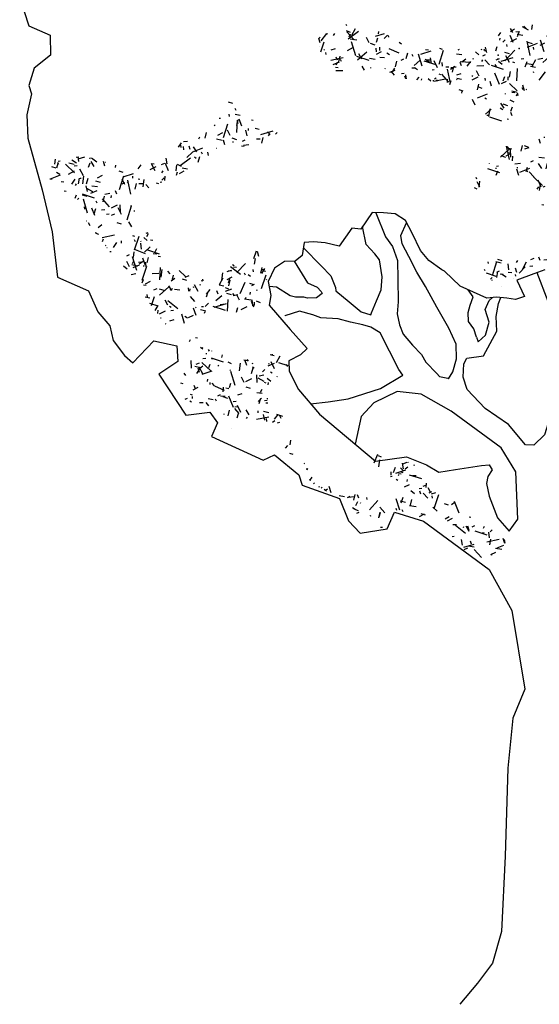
# Model space of a CAD drawing. Extents: x 71.62 to 74.93, y 37 to 41.76.
# Tile 1 of 3: x 71.65 to 73.25, y 37 to 40.02. Entities that reach past the tile are written whole.
import ezdxf

# ---------------------------------------------------------------- set-up
doc = ezdxf.new("R2010")
doc.units = 0
doc.header["$MEASUREMENT"] = 0
doc.layers.get('0').update_dxf_attribs({"color": 1, "linetype": 'CONTINUOUS'})

# ---------------------------------------------------------------- blocks, each defined once
blk = doc.blocks.new('*X6')
at = {"color": 0}
for p, q in [((2.7751, 1.1442), (2.7604, 1.151)), ((2.7749, 1.1462), (2.7652, 1.1518)), ((2.6412, 1.1182), (2.6453, 1.121)), ((2.6846, 1.1017), (2.7183, 1.1212)), ((2.6959, 1.1275), (2.6935, 1.134)), ((2.7041, 1.1147), (2.7076, 1.1196)), ((2.7312, 1.121), (2.7162, 1.1315)), ((2.7186, 1.1347), (2.7178, 1.1439)), ((2.7348, 1.1069), (2.7543, 1.1407)), ((2.7477, 1.1076), (2.736, 1.1216)), ((2.767, 1.114), (2.7816, 1.1262)), ((2.7692, 1.1177), (2.7771, 1.1394)), ((2.3928, 1.0896), (2.3904, 1.0905)), ((2.4072, 1.0979), (2.4105, 1.0988)), ((2.4856, 1.0799), (2.4757, 1.0898)), ((2.5108, 1.0794), (2.5167, 1.0919)), ((2.5499, 1.0553), (2.5276, 1.094)), ((2.5588, 1.088), (2.5707, 1.0949)), ((2.6115, 1.1026), (2.5757, 1.1157)), ((2.577, 1.1028), (2.5782, 1.1165)), ((2.6742, 1.0874), (2.6566, 1.0921)), ((2.6724, 1.0895), (2.6596, 1.0954)), ((2.6702, 1.1046), (2.6725, 1.1133)), ((2.7718, 1.0898), (2.7762, 1.1063)), ((2.7755, 1.09), (2.773, 1.0917)), ((2.3961, 1.0669), (2.3808, 1.0758)), ((2.3833, 1.0749), (2.3883, 1.0884)), ((2.388, 1.062), (2.3991, 1.062)), ((2.3898, 1.0399), (2.4037, 1.0698)), ((2.4, 1.0701), (2.4, 1.0806)), ((2.4216, 1.0677), (2.4553, 1.0872)), ((2.4301, 1.0739), (2.4379, 1.0818)), ((2.4729, 1.0616), (2.478, 1.069)), ((2.4764, 1.0761), (2.4802, 1.0866)), ((2.5075, 1.0793), (2.4898, 1.084)), ((2.4921, 1.062), (2.5131, 1.062)), ((2.504, 1.0755), (2.5063, 1.0842)), ((2.5228, 1.0728), (2.5172, 1.0768)), ((2.5965, 1.0589), (2.599, 1.0726)), ((2.6056, 1.0607), (2.61, 1.0773)), ((2.6254, 1.0649), (2.6326, 1.0734)), ((2.6319, 1.0689), (2.6704, 1.0757)), ((2.6536, 1.0833), (2.6519, 1.0857)), ((2.7087, 1.0672), (2.6989, 1.0708)), ((2.6992, 1.0432), (2.7131, 1.0731)), ((2.7059, 1.0573), (2.7199, 1.0671)), ((2.7063, 1.0576), (2.7093, 1.0628)), ((2.7261, 1.062), (2.7591, 1.062)), ((2.3217, 1.0117), (2.3094, 1.038)), ((2.3131, 1.0359), (2.3231, 1.0405)), ((2.3407, 1.0139), (2.327, 1.0303)), ((2.3843, 1.0362), (2.3754, 1.0516)), ((2.3855, 1.0254), (2.3775, 1.0321)), ((2.3961, 1.0455), (2.4029, 1.0513)), ((2.3979, 1.0541), (2.4028, 1.0575)), ((2.4019, 1.0418), (2.399, 1.0424)), ((2.4045, 1.0288), (2.4104, 1.0298)), ((2.433, 1.0487), (2.4285, 1.054)), ((2.4394, 1.0317), (2.4438, 1.0482)), ((2.4606, 1.0387), (2.4754, 1.0413)), ((2.4901, 1.0542), (2.4802, 1.0578)), ((2.5444, 1.0544), (2.5619, 1.056)), ((2.6506, 1.0383), (2.6542, 1.0434)), ((2.6919, 1.0451), (2.6765, 1.054)), ((2.7056, 1.0397), (2.7086, 1.0509)), ((2.3871, 1.0207), (2.3899, 1.0255)), ((2.4689, 0.9916), (2.4601, 1.0069)), ((2.4626, 0.9931), (2.4766, 1.0029)), ((2.4939, 1.0081), (2.4837, 1.0226)), ((2.4919, 1.0046), (2.508, 1.0181)), ((2.5339, 1.0147), (2.5457, 1.0216)), ((2.5379, 1.0049), (2.5424, 1.0218)), ((2.4829, 0.9726), (2.4497, 0.9881)), ((2.4777, 0.9661), (2.4716, 0.9684)), ((2.4932, 0.9775), (2.4866, 0.9793)), ((2.4195, 0.9047), (2.4162, 0.9426)), ((2.3911, 0.9208), (2.3857, 0.924)), ((2.4351, 0.933), (2.4582, 0.933)), ((2.4572, 0.9088), (2.4467, 0.9238)), ((2.4558, 0.9123), (2.4488, 0.9245)), ((2.3459, 0.8797), (2.3482, 0.8884)), ((2.3478, 0.883), (2.3576, 0.897)), ((2.3651, 0.8886), (2.3549, 0.9031)), ((2.3715, 0.9045), (2.3608, 0.9074)), ((2.3821, 0.8821), (2.3762, 0.8948)), ((2.3858, 0.8972), (2.385, 0.9001)), ((2.3853, 0.8701), (2.3983, 0.8776)), ((2.4379, 0.8938), (2.4353, 0.8953)), ((2.4822, 0.8942), (2.486, 0.8987)), ((2.1081, 0.8571), (2.0987, 0.8683)), ((2.1061, 0.8388), (2.1051, 0.8501)), ((2.1797, 0.8506), (2.1801, 0.8521)), ((2.1957, 0.8437), (2.1979, 0.8486)), ((2.2003, 0.8448), (2.1982, 0.8485)), ((2.3015, 0.8519), (2.2833, 0.8605)), ((2.2833, 0.8432), (2.2858, 0.8523)), ((2.3248, 0.8644), (2.3379, 0.8754)), ((2.3793, 0.87), (2.389, 0.8726)), ((2.4009, 0.8687), (2.4035, 0.876)), ((2.126, 0.8381), (2.1353, 0.8435)), ((2.2259, 0.8289), (2.2305, 0.8301)), ((2.2296, 0.8282), (2.2274, 0.8407)), ((2.2473, 0.8322), (2.2437, 0.8332)), ((2.2642, 0.8363), (2.2627, 0.8389)), ((2.271, 0.838), (2.271, 0.843)), ((2.2797, 0.8433), (2.2874, 0.8453))]:
    blk.add_line(p, q, dxfattribs=at)
blk = doc.blocks.new('*X4')
at = {"color": 0}
for p, q in [((1.3393, 1.4278), (1.3558, 1.4631)), ((1.368, 1.4622), (1.368, 1.4688)), ((1.1966, 1.4204), (1.2086, 1.4274)), ((1.2333, 1.4207), (1.2266, 1.4225)), ((1.2863, 1.4363), (1.2903, 1.4403)), ((1.3127, 1.4286), (1.324, 1.4351)), ((1.3467, 1.449), (1.3578, 1.449)), ((1.3612, 1.4122), (1.3507, 1.4272)), ((1.3575, 1.4428), (1.3557, 1.4495)), ((1.2333, 1.3934), (1.2276, 1.3974)), ((1.2398, 1.4114), (1.2521, 1.42)), ((1.2848, 1.3771), (1.2578, 1.404)), ((1.2811, 1.4017), (1.2589, 1.4098)), ((1.2691, 1.392), (1.259, 1.4065)), ((1.2629, 1.3955), (1.2659, 1.4007)), ((1.3142, 1.3937), (1.2988, 1.4025)), ((1.3046, 1.4076), (1.2993, 1.412)), ((1.3402, 1.4094), (1.3474, 1.4179)), ((1.2163, 1.3663), (1.219, 1.369)), ((1.269, 1.336), (1.2467, 1.3747)), ((1.2871, 1.3549), (1.3001, 1.3624)), ((1.3163, 1.3723), (1.3187, 1.381)), ((1.3244, 1.3603), (1.3313, 1.3661)), ((1.3273, 1.3661), (1.3371, 1.3801)), ((1.2248, 1.3415), (1.2221, 1.3418)), ((1.2518, 1.3285), (1.2562, 1.345)), ((1.2784, 1.3558), (1.2607, 1.3605)), ((1.3001, 1.3478), (1.2984, 1.3503)), ((1.2325, 1.2927), (1.222, 1.3077)), ((1.2578, 1.3178), (1.2718, 1.3276)), ((1.2882, 1.3245), (1.2746, 1.3308)), ((1.2208, 1.277), (1.2184, 1.2835)), ((1.2789, 1.2983), (1.2795, 1.2996)), ((1.1957, 1.2372), (1.2033, 1.2462)), ((1.2465, 1.2456), (1.229, 1.2486)), ((1.2387, 1.2367), (1.2499, 1.2678)), ((1.2395, 1.2407), (1.2447, 1.2481)), ((1.2641, 1.254), (1.2575, 1.2558)), ((1.2727, 1.2276), (1.2638, 1.2429)), ((1.2787, 1.2652), (1.2705, 1.27)), ((1.1985, 1.2135), (1.1942, 1.2296)), ((1.2045, 1.2195), (1.1989, 1.2234)), ((1.2156, 1.2199), (1.2076, 1.2266)), ((1.2278, 1.2359), (1.218, 1.2395)), ((1.239, 1.2114), (1.239, 1.2351)), ((1.2437, 1.1803), (1.2471, 1.2191)), ((1.2534, 1.2298), (1.2592, 1.2314)), ((1.2346, 1.1751), (1.2471, 1.181)), ((1.2532, 1.1792), (1.2663, 1.1902)), ((1.2132, 1.154), (1.1979, 1.1629)), ((1.2316, 1.1419), (1.2093, 1.15)), ((1.2472, 1.1597), (1.2354, 1.1737)), ((1.258, 1.151), (1.2525, 1.1605)), ((1.2599, 1.1617), (1.2643, 1.1782)), ((1.6077, 1.1574), (1.5956, 1.1782)), ((1.6133, 1.1729), (1.5987, 1.1797)), ((1.6223, 1.1467), (1.6106, 1.1607)), ((1.656, 1.1429), (1.6459, 1.1574)), ((1.6495, 1.1526), (1.6553, 1.1595)), ((1.6581, 1.1441), (1.6533, 1.1618)), ((1.6586, 1.1552), (1.6612, 1.1574)), ((1.6923, 1.1127), (1.6701, 1.1512)), ((1.1796, 1.1175), (1.1865, 1.1232)), ((1.1912, 1.1024), (1.1966, 1.1227)), ((1.2031, 1.1389), (1.2069, 1.1494)), ((1.2228, 1.1228), (1.221, 1.1295)), ((1.2466, 1.114), (1.237, 1.1236)), ((1.6053, 1.0894), (1.602, 1.1274)), ((1.6371, 1.1285), (1.6319, 1.133)), ((1.684, 1.1415), (1.6817, 1.1421)), ((1.1652, 1.0771), (1.1626, 1.092)), ((1.2042, 1.1117), (1.1814, 1.1178)), ((1.234, 1.0887), (1.2402, 1.0931)), ((1.239, 1.1079), (1.239, 1.1184)), ((1.2412, 1.0998), (1.2436, 1.1041)), ((1.5772, 1.0961), (1.583, 1.0976)), ((1.5778, 1.0871), (1.6162, 1.0939)), ((1.5851, 1.0935), (1.592, 1.0993)), ((1.6285, 1.1036), (1.6218, 1.1054)), ((1.6322, 1.1108), (1.6409, 1.1131)), ((1.6553, 1.0964), (1.6673, 1.1033)), ((1.6649, 1.0969), (1.6673, 1.1056)), ((1.687, 1.0986), (1.6853, 1.1011)), ((1.1873, 1.056), (1.1922, 1.0594)), ((1.2168, 1.0512), (1.2016, 1.0693)), ((1.2159, 1.062), (1.2307, 1.062)), ((1.5826, 1.0693), (1.5884, 1.0819)), ((1.5826, 1.0729), (1.5897, 1.0814)), ((1.6004, 1.053), (1.6048, 1.0696)), ((1.6114, 1.049), (1.6025, 1.0643)), ((1.6598, 1.054), (1.6437, 1.0885)), ((1.6827, 1.0747), (1.6783, 1.08)), ((1.6824, 1.0534), (1.6806, 1.0601)), ((1.681, 1.0525), (1.6971, 1.066)), ((1.7137, 1.057), (1.6987, 1.0675)), ((1.7191, 1.0571), (1.7011, 1.0636)), ((1.7164, 1.062), (1.7084, 1.0688)), ((1.7091, 1.0753), (1.7216, 1.0812)), ((1.1149, 1.0279), (1.1105, 1.0332)), ((1.1293, 1.0283), (1.1413, 1.0352)), ((1.1734, 0.9915), (1.1511, 1.0302)), ((1.1521, 1.0264), (1.1661, 1.0564)), ((1.2082, 1.008), (1.1695, 1.0303)), ((1.1757, 1.0455), (1.1701, 1.0495)), ((1.205, 1.0285), (1.1949, 1.043)), ((1.1993, 1.048), (1.209, 1.0578)), ((1.592, 1.0382), (1.5767, 1.0563)), ((1.5968, 1.0247), (1.5887, 1.047)), ((1.596, 1.0236), (1.6083, 1.0322)), ((1.6193, 1.0436), (1.6088, 1.0586)), ((1.6148, 1.0313), (1.6248, 1.036)), ((1.6245, 1.0251), (1.6317, 1.0448)), ((1.6304, 1.0231), (1.6434, 1.0306)), ((1.651, 1.0362), (1.645, 1.0368)), ((1.6498, 1.0336), (1.6573, 1.0466)), ((1.6736, 1.0387), (1.6559, 1.0435)), ((1.6979, 1.0229), (1.7033, 1.0432)), ((1.0901, 1.0064), (1.0764, 1.0128)), ((1.081, 1.0116), (1.0769, 1.0131)), ((1.0818, 1.0154), (1.0825, 1.0164)), ((1.1732, 1.0144), (1.1555, 1.0191)), ((1.1664, 1.0097), (1.1687, 1.0184)), ((1.1746, 1.0239), (1.1741, 1.0269)), ((1.6156, 1.0022), (1.6057, 1.0058)), ((1.626, 0.9837), (1.626, 1.0074)), ((1.6372, 0.9664), (1.6537, 1.0018)), ((1.643, 0.9853), (1.6528, 0.9993)), ((1.6734, 0.9884), (1.6479, 1.0139)), ((1.6943, 1.0073), (1.6872, 1.0197)), ((1.0184, 0.9597), (1.0275, 0.9791)), ((1.0421, 0.9872), (1.0406, 0.9914)), ((1.043, 0.9928), (1.0637, 0.9965)), ((1.0689, 0.9814), (1.0514, 0.9845)), ((1.0584, 0.9665), (1.0525, 0.9793)), ((1.1018, 0.9658), (1.1062, 0.9823)), ((1.1783, 0.9762), (1.1684, 0.9798)), ((1.236, 0.9843), (1.2343, 0.9868)), ((1.2581, 0.9469), (1.2357, 0.9856)), ((1.255, 0.981), (1.2524, 0.9825)), ((1.3278, 0.9631), (1.3304, 0.9687)), ((1.5089, 0.9618), (1.5135, 0.9745)), ((1.5493, 0.9909), (1.5542, 0.9943)), ((1.5548, 0.9949), (1.5499, 0.9972)), ((1.5582, 0.9792), (1.5565, 0.9816)), ((1.5913, 0.9756), (1.5883, 0.993)), ((1.5982, 0.9697), (1.5912, 0.9819)), ((1.6325, 0.9655), (1.6663, 0.985)), ((1.008, 0.9436), (1.0246, 0.948)), ((1.0086, 0.9309), (1.0226, 0.9407)), ((1.0109, 0.9591), (1.0149, 0.9659)), ((1.0258, 0.9564), (1.0138, 0.9648)), ((1.0267, 0.9367), (1.0319, 0.9441)), ((1.0683, 0.9369), (1.0454, 0.943)), ((1.0924, 0.9278), (1.0836, 0.9431)), ((1.1044, 0.955), (1.1174, 0.9625)), ((1.1084, 0.9363), (1.1215, 0.9473)), ((1.123, 0.919), (1.1302, 0.9388)), ((1.1542, 0.9491), (1.1617, 0.9621)), ((1.1684, 0.9292), (1.1579, 0.9442)), ((1.1753, 0.956), (1.1709, 0.9613)), ((1.1993, 0.9356), (1.2048, 0.9559)), ((1.2287, 0.9465), (1.2105, 0.9617)), ((1.2351, 0.945), (1.2122, 0.9511)), ((1.2848, 0.9433), (1.2668, 0.9465)), ((1.3427, 0.9022), (1.3204, 0.9409)), ((1.3334, 0.9485), (1.3471, 0.9497)), ((1.3372, 0.9573), (1.3336, 0.9672)), ((1.3527, 0.9594), (1.3581, 0.9632)), ((1.368, 0.9204), (1.368, 0.9441)), ((1.3695, 0.9314), (1.4025, 0.9504)), ((1.3893, 0.9454), (1.3846, 0.9556)), ((1.3893, 0.9369), (1.3972, 0.9447)), ((1.4059, 0.9431), (1.4115, 0.9478)), ((1.4906, 0.9241), (1.4801, 0.9391)), ((1.4818, 0.9615), (1.5085, 0.9638)), ((1.5068, 0.9517), (1.5187, 0.9586)), ((1.5482, 0.9408), (1.5401, 0.9476)), ((1.5686, 0.9612), (1.5457, 0.9674)), ((1.5504, 0.943), (1.546, 0.9483)), ((1.5507, 0.9592), (1.5481, 0.9607)), ((1.6103, 0.9386), (1.6138, 0.9435)), ((1.6139, 0.9299), (1.628, 0.9397)), ((1.6178, 0.9469), (1.6166, 0.9609)), ((0.9827, 0.8962), (0.9725, 0.9083)), ((0.9824, 0.9097), (0.9854, 0.9149)), ((1.0047, 0.9197), (1.0435, 0.9231)), ((1.0331, 0.9066), (1.0386, 0.9269)), ((1.0637, 0.8936), (1.0589, 0.9112)), ((1.0763, 0.9091), (1.0661, 0.9236)), ((1.07, 0.9254), (1.0676, 0.9271)), ((1.0846, 0.9194), (1.0693, 0.9376)), ((1.1123, 0.9144), (1.097, 0.9233)), ((1.1026, 0.9186), (1.1223, 0.9257)), ((1.1065, 0.8973), (1.1403, 0.9168)), ((1.159, 0.9126), (1.1523, 0.9144)), ((1.1589, 0.933), (1.1919, 0.933)), ((1.1824, 0.9086), (1.1895, 0.9171)), ((1.2029, 0.9112), (1.208, 0.9185)), ((1.2161, 0.9203), (1.2199, 0.9307)), ((1.2438, 0.9177), (1.2557, 0.9246)), ((1.306, 0.9267), (1.3109, 0.9302)), ((1.3258, 0.9207), (1.3191, 0.9225)), ((1.338, 0.9339), (1.3351, 0.9345)), ((1.3554, 0.9197), (1.3404, 0.9302)), ((1.3429, 0.9045), (1.3728, 0.9185)), ((1.3985, 0.904), (1.3883, 0.9185)), ((1.4322, 0.8936), (1.4457, 0.9097)), ((1.4627, 0.8979), (1.4358, 0.9248)), ((1.4597, 0.9064), (1.4445, 0.9246)), ((1.4589, 0.933), (1.47, 0.933)), ((1.4925, 0.9288), (1.4859, 0.9306)), ((1.4891, 0.9221), (1.4903, 0.9358)), ((1.5068, 0.9011), (1.5092, 0.9098)), ((1.5139, 0.9123), (1.527, 0.9233)), ((1.563, 0.933), (1.584, 0.933)), ((1.6194, 0.9082), (1.5971, 0.9163)), ((1.6007, 0.9224), (1.6002, 0.9253)), ((1.6306, 0.9319), (1.6286, 0.9373)), ((0.9808, 0.8836), (0.9927, 0.8905)), ((0.9922, 0.9045), (0.9855, 0.9063)), ((0.9946, 0.8931), (0.9876, 0.9054)), ((1.0047, 0.883), (1.0152, 0.8868)), ((1.0074, 0.8558), (1.0187, 0.8868)), ((1.0349, 0.8746), (1.0418, 0.8804)), ((1.0742, 0.899), (1.0719, 0.9055)), ((1.1022, 0.8727), (1.0977, 0.8822)), ((1.1094, 0.8953), (1.1217, 0.9039)), ((1.11, 0.8753), (1.11, 0.8808)), ((1.162, 0.8702), (1.1215, 0.8891)), ((1.1821, 0.8822), (1.1598, 0.8903)), ((1.1771, 0.8831), (1.1682, 0.8985)), ((1.2161, 0.8647), (1.2174, 0.8796)), ((1.2479, 0.8534), (1.2674, 0.8872)), ((1.3006, 0.8862), (1.2953, 0.8906)), ((1.3407, 0.872), (1.343, 0.8807)), ((1.3578, 0.8832), (1.346, 0.8972)), ((1.3944, 0.8645), (1.3539, 0.8834)), ((1.4007, 0.8952), (1.3785, 0.9033)), ((1.3791, 0.8856), (1.3842, 0.8929)), ((1.3803, 0.8627), (1.3875, 0.8825)), ((1.3837, 0.8835), (1.3863, 0.8983)), ((1.408, 0.8926), (1.3927, 0.9015)), ((1.3996, 0.8888), (1.3972, 0.8905)), ((1.4274, 0.8576), (1.4051, 0.8963)), ((1.4819, 0.8785), (1.4949, 0.886)), ((1.512, 0.9033), (1.4946, 0.9063)), ((1.497, 0.8661), (1.497, 0.9042)), ((1.527, 0.8741), (1.5654, 0.8808)), ((1.6136, 0.8649), (1.5862, 0.8777)), ((1.5975, 0.881), (1.6062, 0.8833)), ((1.6085, 0.8863), (1.6129, 0.9028)), ((1.0057, 0.8545), (1.0105, 0.8592)), ((1.0627, 0.8626), (1.0676, 0.866)), ((1.147, 0.8716), (1.1413, 0.8755)), ((1.1767, 0.8512), (1.1768, 0.8516)), ((1.1962, 0.8498), (1.1863, 0.8525)), ((1.2217, 0.848), (1.2259, 0.85)), ((1.2248, 0.8478), (1.2318, 0.8519)), ((1.2577, 0.8455), (1.2529, 0.8538)), ((1.2935, 0.8589), (1.2888, 0.8765)), ((1.3708, 0.8558), (1.3531, 0.8606)), ((1.3693, 0.8691), (1.3669, 0.8756)), ((1.3706, 0.8658), (1.3847, 0.8756)), ((1.3911, 0.8435), (1.3986, 0.8565)), ((1.4295, 0.8597), (1.4277, 0.8622)), ((1.4331, 0.8516), (1.4286, 0.8611)), ((1.4404, 0.8506), (1.4472, 0.8564)), ((1.4423, 0.8572), (1.4467, 0.8737)), ((1.4733, 0.864), (1.4771, 0.8744)), ((1.5044, 0.8262), (1.4897, 0.8516)), ((1.5376, 0.864), (1.5199, 0.8687)), ((1.5398, 0.827), (1.5452, 0.8473)), ((1.5425, 0.8663), (1.5483, 0.8678)), ((1.5553, 0.86), (1.5604, 0.8674)), ((1.5769, 0.837), (1.5827, 0.8495)), ((1.2725, 0.8444), (1.2733, 0.8462)), ((1.2803, 0.8439), (1.2805, 0.8446)), ((1.2953, 0.8428), (1.2981, 0.8457)), ((1.3556, 0.8438), (1.3704, 0.8464)), ((1.4765, 0.8349), (1.4709, 0.8389)), ((1.4714, 0.8301), (1.4837, 0.8387)), ((1.4947, 0.827), (1.5178, 0.8403)), ((1.5232, 0.8245), (1.5186, 0.8418)), ((1.5359, 0.8247), (1.5285, 0.8321)), ((1.551, 0.822), (1.5523, 0.8231)), ((1.5737, 0.82), (1.5754, 0.8217))]:
    blk.add_line(p, q, dxfattribs=at)
blk = doc.blocks.new('*X7')
at = {"color": 0}
for p, q in [((1.8609, 0.9966), (1.8713, 1.0039)), ((1.8652, 1.0019), (1.8642, 1.0031)), ((1.8918, 0.9948), (1.8837, 1.0171)), ((1.8956, 0.9995), (1.9223, 1.015)), ((1.924, 1.0124), (1.917, 1.013)), ((1.8804, 0.9741), (1.8787, 0.9765)), ((1.9022, 0.9775), (1.8793, 0.9836)), ((1.8818, 0.9688), (1.889, 0.9885)), ((1.9262, 0.9666), (1.9254, 0.9695)), ((1.8464, 0.9374), (1.8438, 0.9389)), ((1.884, 0.9435), (1.884, 0.954)), ((1.8867, 0.928), (1.8942, 0.941)), ((1.9009, 0.9623), (1.9067, 0.9639)), ((1.9081, 0.9413), (1.9229, 0.9439)), ((1.8192, 0.9257), (1.8274, 0.9326)), ((1.8348, 0.8934), (1.8196, 0.9116)), ((1.838, 0.9212), (1.8202, 0.9277)), ((1.8235, 0.933), (1.83, 0.933)), ((1.852, 0.9314), (1.8579, 0.9324)), ((1.8654, 0.915), (1.8565, 0.9304)), ((1.8978, 0.9099), (1.8796, 0.9251)), ((1.8885, 0.9205), (1.9082, 0.9277)), ((1.9113, 0.9257), (1.9162, 0.9292)), ((1.9256, 0.93), (1.9211, 0.9353)), ((1.7676, 0.8804), (1.7633, 0.8877)), ((1.7907, 0.8849), (1.8011, 0.8887)), ((1.8712, 0.8802), (1.8535, 0.8849)), ((1.8722, 0.8852), (1.8776, 0.9055)), ((1.8842, 0.8752), (1.8962, 0.8821)), ((1.9194, 0.8883), (1.9325, 0.8993)), ((1.9272, 0.8975), (1.9236, 0.9074)), ((1.95, 0.8704), (1.9412, 0.8857)), ((1.9435, 0.873), (1.9423, 0.887)), ((1.9536, 0.8896), (1.9591, 0.8961)), ((1.9542, 0.8993), (1.9558, 0.9009)), ((1.9627, 0.8875), (1.9661, 0.8924)), ((2.01, 0.8889), (2.0265, 0.8984)), ((2.0175, 0.874), (2.0144, 0.8915)), ((2.0299, 0.8904), (2.0203, 0.893)), ((2.0321, 0.8729), (2.0345, 0.8797)), ((1.668, 0.8616), (1.6729, 0.865)), ((1.7005, 0.852), (1.7089, 0.8551)), ((1.706, 0.8561), (1.7063, 0.8574)), ((1.728, 0.8652), (1.7227, 0.8661)), ((1.7292, 0.8521), (1.7267, 0.8538)), ((1.7329, 0.8702), (1.7321, 0.8711)), ((1.747, 0.8549), (1.7808, 0.8744)), ((1.7517, 0.8546), (1.7499, 0.8571)), ((1.7812, 0.8558), (1.7782, 0.8563)), ((1.8138, 0.8716), (1.8133, 0.8746)), ((1.8591, 0.853), (1.8186, 0.8719)), ((1.8522, 0.8358), (1.8452, 0.848)), ((1.8863, 0.8404), (1.8921, 0.8529)), ((1.9697, 0.8495), (1.9644, 0.8539)), ((1.976, 0.8648), (1.99, 0.8746)), ((1.9805, 0.8323), (2, 0.8661)), ((1.9995, 0.8491), (1.9841, 0.8579)), ((2.0069, 0.8518), (1.9995, 0.8569)), ((2.02, 0.8628), (2.0207, 0.8714)), ((1.6643, 0.8392), (1.6619, 0.8457)), ((1.7306, 0.8077), (1.7344, 0.8182)), ((1.7314, 0.8344), (1.7366, 0.8418)), ((1.7376, 0.8242), (1.7764, 0.8276)), ((1.747, 0.8062), (1.7482, 0.8199)), ((1.764, 0.8305), (1.7596, 0.84)), ((1.7652, 0.8008), (1.7792, 0.8307)), ((1.8174, 0.8047), (1.8473, 0.8187)), ((1.8492, 0.8126), (1.8393, 0.8225)), ((1.8458, 0.8266), (1.8527, 0.8324)), ((1.8919, 0.8161), (1.8977, 0.823)), ((1.9552, 0.8251), (1.9378, 0.8282)), ((1.7295, 0.7887), (1.7113, 0.8039)), ((1.7327, 0.8007), (1.7467, 0.8105)), ((1.7662, 0.8027), (1.7433, 0.8088)), ((1.7564, 0.7983), (1.7437, 0.8042)), ((1.7531, 0.7895), (1.7484, 0.8071)), ((1.7933, 0.7982), (1.7889, 0.8035)), ((1.8061, 0.7982), (1.8005, 0.8022)), ((1.806, 0.804), (1.8171, 0.804)), ((1.8473, 0.7924), (1.8497, 0.8011)), ((1.8533, 0.7984), (1.863, 0.8081)), ((1.8593, 0.8019), (1.8723, 0.8094)), ((1.9061, 0.8039), (1.8703, 0.8169)), ((1.9141, 0.7743), (1.904, 0.7888)), ((1.9076, 0.8088), (1.9128, 0.8162)), ((1.933, 0.8108), (1.9101, 0.8169)), ((1.9101, 0.804), (1.9311, 0.804)), ((1.9369, 0.7911), (1.9299, 0.8033)), ((1.9586, 0.8113), (1.9569, 0.8158)), ((1.7344, 0.7609), (1.7263, 0.7616)), ((1.7847, 0.7555), (1.7748, 0.7591)), ((1.7828, 0.7486), (1.7872, 0.7651)), ((1.8334, 0.765), (1.8457, 0.7736)), ((1.8569, 0.7784), (1.8503, 0.7802)), ((1.9013, 0.7681), (1.902, 0.7699)), ((1.7411, 0.7337), (1.7476, 0.7374)), ((1.7868, 0.7323), (1.7917, 0.7358)), ((1.8014, 0.7283), (1.7961, 0.7328)), ((1.825, 0.7363), (1.8321, 0.7448)), ((1.8518, 0.7507), (1.839, 0.7518)), ((1.9493, 0.7554), (1.9493, 0.7555)), ((1.7878, 0.7106), (1.7905, 0.7179)), ((1.8012, 0.7183), (1.8071, 0.7193))]:
    blk.add_line(p, q, dxfattribs=at)
blk = doc.blocks.new('*X0')
at = {"color": 0}
for p, q in [((1.8694, 2.81), (1.8824, 2.8175)), ((1.8723, 2.8135), (1.8721, 2.8143)), ((1.8968, 2.8269), (1.8908, 2.8285)), ((1.9064, 2.817), (1.9092, 2.8246)), ((1.8516, 2.779), (1.8561, 2.7955)), ((1.8787, 2.7967), (1.877, 2.7991)), ((1.8833, 2.8005), (1.8994, 2.814)), ((1.9068, 2.7812), (1.8998, 2.7934)), ((1.8715, 2.7524), (1.9053, 2.7719)), ((1.8821, 2.7522), (1.915, 2.755)), ((1.8967, 2.7475), (1.8887, 2.7542)), ((1.8657, 2.7296), (1.8481, 2.7343)), ((1.8708, 2.7191), (1.8746, 2.7296)), ((1.8742, 2.7123), (1.8937, 2.7461)), ((1.8966, 2.7228), (1.8948, 2.7294)), ((1.8201, 2.7047), (1.8259, 2.7063)), ((1.8686, 2.7013), (1.8809, 2.7099)), ((1.8751, 2.7195), (1.8838, 2.7218)), ((1.8939, 2.6975), (1.8761, 2.7078)), ((1.8985, 2.7061), (1.897, 2.7147)), ((1.8207, 2.6244), (1.7983, 2.6631)), ((1.8111, 2.6596), (1.825, 2.6895)), ((1.8219, 2.6686), (1.8268, 2.6721)), ((1.8457, 2.6629), (1.8487, 2.6681)), ((1.7284, 2.6263), (1.7204, 2.633)), ((1.7608, 2.6521), (1.7379, 2.6582)), ((1.755, 2.6286), (1.755, 2.6523)), ((1.7581, 2.6271), (1.7605, 2.6357)), ((1.7763, 2.6334), (1.7703, 2.6339)), ((1.8263, 2.6332), (1.8361, 2.6472)), ((1.723, 2.6077), (1.7567, 2.6272)), ((1.7514, 2.61), (1.7844, 2.61)), ((1.8154, 2.596), (1.7796, 2.609)), ((1.7944, 2.5774), (1.7911, 2.6153)), ((1.8505, 2.6187), (1.8431, 2.6261)), ((1.8515, 2.6278), (1.8448, 2.6296)), ((1.7201, 2.5597), (1.6874, 2.5749)), ((1.6936, 2.5832), (1.698, 2.5997)), ((1.7029, 2.5769), (1.7166, 2.5781)), ((1.7397, 2.5607), (1.7308, 2.576)), ((1.7643, 2.5744), (1.7587, 2.5784)), ((1.7845, 2.5643), (1.798, 2.5804)), ((1.7911, 2.553), (1.7965, 2.5733)), ((1.7936, 2.5865), (1.7971, 2.5914)), ((1.8189, 2.5918), (1.8035, 2.6007)), ((1.6774, 2.5485), (1.6797, 2.5493)), ((1.694, 2.5475), (1.6842, 2.5511)), ((1.7298, 2.5548), (1.7121, 2.5596)), ((1.7224, 2.5474), (1.7193, 2.5648)), ((1.7385, 2.5577), (1.7546, 2.5712)), ((1.7618, 2.5483), (1.7766, 2.5509)), ((1.8064, 2.5588), (1.8142, 2.5667)), ((1.7057, 2.5384), (1.7116, 2.5394)), ((1.7386, 2.5078), (1.7437, 2.5152)), ((1.744, 2.5079), (1.7563, 2.5165)), ((1.755, 2.5251), (1.755, 2.5356)), ((1.7587, 2.5123), (1.7662, 2.5253)), ((1.7908, 2.4993), (1.7979, 2.519)), ((1.7116, 2.4833), (1.7236, 2.4902)), ((1.7266, 2.4814), (1.7195, 2.4936)), ((1.7228, 2.4908), (1.7286, 2.4977)), ((1.7318, 2.4942), (1.7312, 2.4972)), ((1.7376, 2.4935), (1.7328, 2.5112)), ((1.7902, 2.4858), (1.7687, 2.4916)), ((1.7836, 2.4774), (1.7735, 2.4919)), ((1.6751, 2.436), (1.6864, 2.467)), ((1.6978, 2.4536), (1.6756, 2.4617)), ((1.6973, 2.4752), (1.7022, 2.4786)), ((1.7054, 2.4579), (1.7152, 2.4676)), ((1.7155, 2.453), (1.7089, 2.4548)), ((1.7604, 2.481), (1.7715, 2.481)), ((1.7662, 2.4603), (1.7686, 2.469)), ((1.773, 2.4652), (1.7799, 2.471)), ((1.781, 2.4648), (1.7752, 2.4681)), ((1.7854, 2.4749), (1.7854, 2.475)), ((1.7017, 2.4164), (1.7061, 2.4329)), ((1.7396, 2.4284), (1.7296, 2.4384)), ((1.7761, 2.431), (1.7515, 2.4424)), ((1.7619, 2.4143), (1.7759, 2.4241)), ((1.6675, 2.4142), (1.6797, 2.4152)), ((1.6716, 2.3605), (1.6881, 2.3958)), ((1.6827, 2.3821), (1.6767, 2.3949)), ((1.6867, 2.4101), (1.6997, 2.4176)), ((1.7355, 2.4005), (1.7299, 2.4044)), ((1.747, 2.3781), (1.7365, 2.3931)), ((1.7606, 2.3882), (1.7429, 2.3929)), ((1.7619, 2.4028), (1.7601, 2.4095)), ((1.7828, 2.4022), (1.774, 2.4127)), ((1.6873, 2.3713), (1.6756, 2.3854)), ((1.6894, 2.3688), (1.6766, 2.3747)), ((1.6888, 2.3524), (1.7226, 2.3719)), ((1.7179, 2.3522), (1.7026, 2.3611)), ((1.7415, 2.3529), (1.7233, 2.3682)), ((1.6992, 2.3551), (1.7093, 2.3597)), ((1.7111, 2.3352), (1.7258, 2.3378)), ((1.7295, 2.3423), (1.7115, 2.3455)), ((1.7659, 2.3362), (1.7301, 2.3493)), ((1.7758, 2.3506), (1.7751, 2.3535)), ((1.7827, 2.333), (1.7798, 2.3335)), ((1.6858, 2.3137), (1.6841, 2.3162)), ((1.7251, 2.28), (1.7027, 2.3187)), ((1.7477, 2.2994), (1.7432, 2.3047)), ((1.7743, 2.2935), (1.7767, 2.3022)), ((1.7897, 2.3036), (1.7995, 2.3176)), ((1.8176, 2.3201), (1.7995, 2.3249)), ((1.8011, 2.2995), (1.814, 2.3069)), ((1.8038, 2.2806), (1.8109, 2.3004)), ((1.657, 2.2628), (1.6471, 2.2746)), ((1.7018, 2.2841), (1.7149, 2.295)), ((1.7264, 2.2883), (1.722, 2.2978)), ((1.7464, 2.2864), (1.7397, 2.2882)), ((1.7991, 2.2538), (1.7874, 2.274)), ((1.8106, 2.2949), (1.8081, 2.297)), ((1.6301, 2.2471), (1.6498, 2.2543)), ((1.6326, 2.2515), (1.6427, 2.2524)), ((1.6882, 2.2173), (1.6994, 2.2484)), ((1.7335, 2.2456), (1.699, 2.2617)), ((1.7098, 2.2496), (1.7142, 2.2661)), ((1.7507, 2.2451), (1.7565, 2.2467)), ((1.755, 2.22), (1.755, 2.2581)), ((1.757, 2.2569), (1.7604, 2.2618)), ((1.7712, 2.2636), (1.8026, 2.2664)), ((1.7771, 2.2428), (1.7842, 2.2513)), ((1.7945, 2.2457), (1.7978, 2.249)), ((1.6246, 2.2134), (1.6111, 2.217)), ((1.6176, 2.2104), (1.6202, 2.2251)), ((1.6283, 2.2223), (1.6352, 2.2281)), ((1.6441, 2.2162), (1.6353, 2.2316)), ((1.6374, 2.2208), (1.6514, 2.2306)), ((1.6411, 2.1904), (1.6465, 2.2106)), ((1.7129, 2.2061), (1.6742, 2.2285)), ((1.6775, 2.2281), (1.6894, 2.235)), ((1.7068, 2.2265), (1.7011, 2.2305)), ((1.7414, 2.1887), (1.7333, 2.2109)), ((1.7369, 2.2165), (1.7444, 2.2295)), ((1.7914, 2.2215), (1.7737, 2.2263)), ((1.6028, 2.1735), (1.5993, 2.1863)), ((1.6483, 2.1939), (1.626, 2.202)), ((1.626, 2.1708), (1.626, 2.1813)), ((1.6733, 2.1373), (1.6694, 2.1819)), ((1.7019, 2.1783), (1.7071, 2.1856)), ((1.7288, 2.1716), (1.7199, 2.1869)), ((1.7242, 2.1814), (1.7402, 2.1949)), ((1.7381, 2.1852), (1.7504, 2.1938)), ((1.7597, 2.1791), (1.7571, 2.1806)), ((1.7879, 2.1761), (1.7823, 2.2076)), ((1.6154, 2.1677), (1.611, 2.173)), ((1.631, 2.137), (1.6239, 2.1492)), ((1.6451, 2.1714), (1.6399, 2.1758)), ((1.6526, 2.1548), (1.6655, 2.1623)), ((1.6865, 2.144), (1.6636, 2.1502)), ((1.6659, 2.1282), (1.6824, 2.1635)), ((1.6914, 2.1525), (1.6964, 2.1559)), ((1.7432, 2.1236), (1.7162, 2.1505)), ((1.617, 2.1126), (1.6017, 2.1214)), ((1.6525, 2.1195), (1.6563, 2.13)), ((1.6603, 2.1222), (1.6751, 2.1248)), ((1.7195, 2.1139), (1.7094, 2.1284)), ((1.7821, 2.1203), (1.7649, 2.1283)), ((1.7772, 2.1197), (1.7705, 2.1215)), ((1.7825, 2.1267), (1.783, 2.1287)), ((1.592, 2.0884), (1.6058, 2.0896)), ((1.6011, 2.1064), (1.5986, 2.1081)), ((1.6104, 2.1116), (1.6037, 2.1134)), ((1.6042, 2.1123), (1.6101, 2.1133)), ((1.6163, 2.0976), (1.6186, 2.1063)), ((1.6271, 2.0828), (1.6253, 2.0895)), ((1.6296, 2.094), (1.6506, 2.094)), ((1.6547, 2.0971), (1.6884, 2.1166)), ((1.6691, 2.1067), (1.661, 2.1074)), ((1.7164, 2.0765), (1.6806, 2.0895)), ((1.7157, 2.0923), (1.7086, 2.1045)), ((1.7244, 2.1049), (1.7164, 2.1116)), ((1.7179, 2.0828), (1.7223, 2.0993)), ((1.7343, 2.1008), (1.7672, 2.1037)), ((1.7561, 2.0915), (1.7701, 2.1013)), ((1.7587, 2.0889), (1.7655, 2.0947)), ((1.7768, 2.0914), (1.7732, 2.1013)), ((1.7797, 2.0971), (1.7737, 2.0976)), ((1.6052, 2.0688), (1.6022, 2.0693)), ((1.6077, 2.0404), (1.6046, 2.0578)), ((1.6267, 2.0635), (1.6402, 2.0796)), ((1.7028, 2.0547), (1.69, 2.0606)), ((1.7505, 2.0697), (1.7488, 2.0721)), ((1.7725, 2.0681), (1.785, 2.0739)), ((1.8003, 2.0477), (1.7933, 2.0599)), ((1.5517, 2.0537), (1.5527, 2.0576)), ((1.5571, 2.0412), (1.5702, 2.0522)), ((1.5824, 2.0336), (1.6057, 2.0569)), ((1.595, 2.0281), (1.5851, 2.0317)), ((1.5867, 2.0374), (1.588, 2.0524)), ((1.6554, 2.0468), (1.6378, 2.0515)), ((1.6411, 2.0306), (1.6403, 2.0335)), ((1.6492, 2.0236), (1.6547, 2.0439)), ((1.678, 2.0526), (1.6723, 2.0565)), ((1.6829, 2.0146), (1.6724, 2.0296)), ((1.6781, 2.0241), (1.6882, 2.0288)), ((1.7012, 1.9987), (1.7124, 2.0297)), ((1.7792, 2.0381), (1.7617, 2.0412)), ((1.767, 2.0442), (1.78, 2.0517)), ((1.771, 2.0301), (1.7797, 2.0324)), ((1.8136, 2.0411), (1.8038, 2.0447)), ((1.5094, 2.0133), (1.517, 2.0176)), ((1.5448, 1.9802), (1.5225, 2.0189)), ((1.5768, 1.9996), (1.5866, 2.0136)), ((1.5798, 1.9956), (1.5827, 2.0124)), ((1.5908, 1.9945), (1.5806, 2.009)), ((1.6055, 1.9987), (1.6114, 2.0112)), ((1.6136, 1.9917), (1.6258, 2.0003)), ((1.716, 2.0153), (1.7218, 2.0169)), ((1.7676, 1.9864), (1.7523, 2.0045)), ((1.755, 1.9833), (1.755, 2.007)), ((1.7691, 1.9865), (1.8029, 2.006)), ((1.8102, 2.0232), (1.8136, 2.0256)), ((1.4835, 1.9795), (1.4904, 1.9853)), ((1.4845, 1.9592), (1.4984, 1.9891)), ((1.5061, 1.9525), (1.5399, 1.972)), ((1.5088, 1.96), (1.5166, 1.9678)), ((1.5281, 1.9634), (1.5131, 1.9739)), ((1.5505, 1.9693), (1.5276, 1.9754)), ((1.5562, 1.9837), (1.5481, 1.9904)), ((1.565, 1.99), (1.5708, 1.9969)), ((1.612, 1.9665), (1.5733, 1.9889)), ((1.6042, 1.9613), (1.5968, 1.9687)), ((1.6136, 1.9632), (1.6072, 1.9742)), ((1.6171, 1.9872), (1.6165, 1.9902)), ((1.6433, 1.9728), (1.6553, 1.9797)), ((1.6584, 1.9718), (1.6539, 1.9771)), ((1.7136, 1.9784), (1.6944, 1.9835)), ((1.7599, 1.9839), (1.7628, 1.988)), ((1.4744, 1.9369), (1.4678, 1.9386)), ((1.5146, 1.9372), (1.4801, 1.9533)), ((1.497, 1.92), (1.497, 1.9437)), ((1.5053, 1.9589), (1.5218, 1.9633)), ((1.5441, 1.9529), (1.5476, 1.9578)), ((1.5669, 1.959), (1.5718, 1.9625)), ((1.5699, 1.9395), (1.5709, 1.9454)), ((1.5726, 1.965), (1.6056, 1.965)), ((1.5732, 1.933), (1.5914, 1.9645)), ((1.5813, 1.9405), (1.5765, 1.9422)), ((1.3509, 1.9042), (1.3465, 1.9095)), ((1.3507, 1.8925), (1.3628, 1.9183)), ((1.3742, 1.9073), (1.3729, 1.9219)), ((1.3802, 1.9211), (1.3755, 1.9228)), ((1.4062, 1.8973), (1.4361, 1.9113)), ((1.4126, 1.934), (1.4213, 1.9363)), ((1.4639, 1.9165), (1.455, 1.9318)), ((1.4582, 1.9018), (1.4605, 1.9105)), ((1.4981, 1.9102), (1.5052, 1.9187)), ((1.5024, 1.9165), (1.5128, 1.9203)), ((1.5347, 1.8971), (1.5337, 1.9083)), ((1.5456, 1.9073), (1.5436, 1.9102)), ((1.5551, 1.9255), (1.5663, 1.9265)), ((1.5723, 1.9325), (1.5698, 1.9342)), ((1.3661, 1.8818), (1.359, 1.894)), ((1.3921, 1.8722), (1.3847, 1.8796)), ((1.4122, 1.8837), (1.4206, 1.8867)), ((1.462, 1.875), (1.4519, 1.8895)), ((1.4891, 1.8743), (1.4942, 1.8817)), ((1.5115, 1.8756), (1.5007, 1.8818)), ((1.5103, 1.8745), (1.5018, 1.8767)), ((1.2625, 1.8479), (1.2668, 1.8487)), ((1.2998, 1.8405), (1.2917, 1.8628)), ((1.3001, 1.8246), (1.3035, 1.8635)), ((1.3527, 1.8639), (1.335, 1.8686)), ((1.3554, 1.8655), (1.3684, 1.873)), ((1.3879, 1.8625), (1.3798, 1.8692)), ((1.3936, 1.8579), (1.3981, 1.8744)), ((1.4078, 1.859), (1.4176, 1.8688)), ((1.4448, 1.8475), (1.4437, 1.8494)), ((1.4623, 1.8513), (1.4682, 1.8674)), ((1.468, 1.8535), (1.4633, 1.8712)), ((1.4784, 1.8554), (1.4703, 1.8561)), ((1.2768, 1.837), (1.2893, 1.8428)), ((1.2816, 1.836), (1.3146, 1.836)), ((1.2977, 1.8305), (1.2933, 1.84)), ((1.3043, 1.8291), (1.3204, 1.8426)), ((1.3542, 1.8068), (1.3136, 1.8257)), ((1.325, 1.7986), (1.3304, 1.8189)), ((1.3744, 1.814), (1.3564, 1.8172)), ((1.3575, 1.8078), (1.3913, 1.8273)), ((1.368, 1.8024), (1.368, 1.8405)), ((1.3882, 1.8339), (1.4022, 1.8438)), ((1.414, 1.8162), (1.4124, 1.8168)), ((1.2493, 1.7582), (1.2442, 1.7867)), ((1.2478, 1.7864), (1.2444, 1.7873)), ((1.2625, 1.7975), (1.2607, 1.8042)), ((1.4052, 1.797), (1.3916, 1.8006)), ((1.2515, 1.752), (1.2387, 1.758)), ((1.239, 1.7568), (1.239, 1.7637)), ((1.274, 1.7353), (1.2576, 1.7638)), ((1.2904, 1.763), (1.2962, 1.7755)), ((1.3132, 1.7406), (1.3327, 1.7744)), ((1.3269, 1.7554), (1.317, 1.7589)), ((1.3332, 1.7555), (1.3231, 1.77)), ((1.3283, 1.7373), (1.3354, 1.757)), ((1.3385, 1.7621), (1.3318, 1.7639)), ((1.2579, 1.7427), (1.258, 1.7427)), ((1.2765, 1.7454), (1.2757, 1.7483)), ((1.2909, 1.7413), (1.2852, 1.7453)), ((1.3352, 1.7433), (1.3316, 1.7531)), ((1.3388, 1.7366), (1.3457, 1.7424)), ((1.3477, 1.731), (1.3611, 1.7471))]:
    blk.add_line(p, q, dxfattribs=at)
blk = doc.blocks.new('*X5')
at = {"color": 0}
for p, q in [((2.038, 2.3956), (2.0479, 2.3992)), ((1.9771, 2.3528), (1.9705, 2.3622)), ((1.981, 2.3639), (1.9837, 2.3695)), ((1.9917, 2.3681), (1.9905, 2.3725)), ((2.0136, 2.361), (2.0076, 2.3737)), ((1.9892, 2.3269), (1.9663, 2.333)), ((1.9873, 2.3469), (1.9682, 2.3486)), ((1.9845, 2.3492), (1.9692, 2.3548)), ((1.9806, 2.3475), (1.9735, 2.3597)), ((2.0137, 2.3304), (1.9983, 2.3393)), ((1.9993, 2.2908), (2.0154, 2.3043)), ((2.0056, 2.3159), (2.0049, 2.3188)), ((2.008, 2.3086), (2.0063, 2.3111)), ((2.013, 2.2833), (2.013, 2.3214)), ((1.9659, 2.278), (1.9757, 2.292)), ((1.9659, 2.2398), (1.9519, 2.2463)), ((1.9594, 2.2437), (1.957, 2.2454)), ((1.9735, 2.2485), (1.9789, 2.2688)), ((1.9814, 2.2493), (1.9937, 2.2579)), ((2.0321, 2.2498), (2.0169, 2.268)), ((2.0269, 2.2278), (2.0404, 2.2439)), ((1.9553, 2.2126), (1.9502, 2.2177)), ((1.9582, 2.2296), (1.951, 2.2315)), ((2.0582, 2.2082), (2.066, 2.216)), ((1.9472, 2.1658), (1.9567, 2.1921)), ((1.9791, 2.146), (1.9567, 2.1847)), ((2.0087, 2.1844), (1.9699, 2.2067)), ((2.0364, 2.1588), (2.0283, 2.181)), ((2.0363, 2.1899), (2.0307, 2.1938)), ((2.0338, 2.1984), (2.0407, 2.2042)), ((1.9461, 2.1476), (1.9515, 2.1507)), ((1.9486, 2.1558), (1.951, 2.1645)), ((1.9652, 2.1542), (1.971, 2.1611)), ((1.9753, 2.1315), (1.9918, 2.1669)), ((1.9905, 2.1547), (1.9861, 2.1599)), ((2.0031, 2.1129), (1.9954, 2.1569)), ((2.02, 2.1603), (1.9971, 2.1664)), ((1.9994, 2.1557), (2.0134, 2.1655)), ((2.0503, 2.141), (2.0547, 2.1575)), ((2.0554, 2.1574), (2.0528, 2.1589)), ((2.0549, 2.1515), (2.0668, 2.1584)), ((1.9739, 2.1109), (1.9814, 2.1239)), ((1.9846, 2.1346), (1.9924, 2.1424)), ((2.0378, 2.1037), (1.9973, 2.1226)), ((2.0285, 2.1395), (2.0211, 2.1469)), ((2.0417, 2.1088), (2.0316, 2.1233)), ((2.0331, 2.1269), (2.072, 2.1303)), ((2.0638, 2.1014), (2.0414, 2.1401)), ((2.0543, 2.1271), (2.0595, 2.1345)), ((2.0624, 2.1041), (2.0577, 2.1218)), ((1.935, 2.0895), (1.9331, 2.0902)), ((1.9816, 2.0817), (1.987, 2.102)), ((1.999, 2.0634), (1.9951, 2.108)), ((2.0081, 2.1006), (2.0278, 2.1077)), ((2.0535, 2.0873), (2.0584, 2.0908)), ((2.074, 2.0739), (2.0559, 2.0891)), ((2.0744, 2.1114), (2.0802, 2.1129)), ((1.9306, 2.0698), (1.9282, 2.0715)), ((1.989, 2.063), (1.9713, 2.0677)), ((2.013, 2.0466), (2.013, 2.0703)), ((2.0323, 2.0541), (2.0224, 2.0577)), ((2.03, 2.0783), (2.043, 2.0858)), ((2.0718, 2.0615), (2.0682, 2.0714)), ((2.0727, 2.0646), (2.071, 2.067)), ((1.9351, 2.0489), (1.9223, 2.0549)), ((1.9626, 2.0172), (1.9757, 2.0282)), ((1.9828, 2.0377), (1.9739, 2.053)), ((2.0321, 2.0206), (2.0659, 2.0401)), ((2.0676, 2.0152), (2.0871, 2.049)), ((1.913, 1.9893), (1.9028, 2.0038)), ((1.9063, 2.0069), (1.9183, 2.0138)), ((1.9149, 2.0021), (1.9208, 2.0146)), ((1.9568, 1.989), (1.9591, 1.9977)), ((1.9951, 2), (1.9771, 2.0032)), ((2.0051, 2.0095), (1.9946, 2.0245)), ((2.0076, 2.0159), (2.0019, 2.0199)), ((2.0509, 1.9936), (2.028, 1.9997)), ((2.0674, 1.993), (2.0586, 2.0083)), ((2.074, 2.0057), (2.0812, 2.0254)), ((2.0867, 2.0134), (2.0849, 2.0201)), ((2.1059, 1.9966), (2.1118, 1.9977)), ((2.142, 1.9923), (2.142, 1.9995)), ((1.8748, 1.9623), (1.8888, 1.9721)), ((1.884, 1.929), (1.884, 1.9671)), ((1.9058, 1.9527), (1.8876, 1.9679)), ((1.9584, 1.9424), (1.9697, 1.9734)), ((1.9697, 1.9584), (1.9626, 1.9706)), ((1.9962, 1.9641), (2.0351, 1.9675)), ((2.0361, 1.9601), (2.0138, 1.9682)), ((2.0391, 1.9659), (2.0421, 1.9711)), ((2.0483, 1.9906), (2.0454, 1.9912)), ((2.0584, 1.9742), (2.0628, 1.9907)), ((2.0864, 1.986), (2.0922, 1.9929)), ((2.1039, 1.9733), (2.1016, 1.9797)), ((2.1033, 1.9659), (2.1172, 1.9958)), ((2.1176, 1.9789), (2.1188, 1.9927)), ((2.1427, 1.9733), (2.1275, 1.9915)), ((2.1416, 1.9693), (2.1349, 1.9711)), ((2.1444, 1.9677), (2.1574, 1.9752)), ((2.1473, 1.9961), (2.1473, 1.9961)), ((1.9077, 1.9447), (1.8714, 1.9657)), ((1.8726, 1.965), (1.8837, 1.965)), ((1.8814, 1.9336), (1.8944, 1.9411)), ((1.889, 1.9555), (1.8959, 1.9613)), ((1.8922, 1.9451), (1.8966, 1.9616)), ((1.9175, 1.9492), (1.9076, 1.9592)), ((1.9292, 1.9484), (1.939, 1.9625)), ((1.9439, 1.9451), (1.9422, 1.9476)), ((1.9631, 1.9333), (1.9448, 1.9418)), ((1.9748, 1.9612), (1.9681, 1.963)), ((1.9767, 1.965), (1.9977, 1.965)), ((2.0408, 1.9501), (2.029, 1.9641)), ((2.0323, 1.9471), (2.0307, 1.9563)), ((2.1007, 1.9612), (2.0999, 1.9641)), ((2.1054, 1.9229), (2.1152, 1.9369)), ((2.1521, 1.9484), (2.1433, 1.9637)), ((2.1559, 1.944), (2.1613, 1.9643)), ((2.2034, 1.9229), (2.1647, 1.9453)), ((2.1722, 1.9581), (2.1771, 1.9615)), ((1.8965, 1.9018), (1.8999, 1.9067)), ((2.0775, 1.9263), (2.0815, 1.9303)), ((2.1465, 1.91), (2.1803, 1.9295)), ((2.1527, 1.9243), (2.1627, 1.929)), ((2.1866, 1.9044), (2.1689, 1.9092)), ((2.2116, 1.92), (2.1771, 1.9361)), ((2.1875, 1.9211), (2.204, 1.9256)), ((1.8763, 1.89), (1.8758, 1.8907)), ((1.8835, 1.8759), (1.9173, 1.8954)), ((1.9019, 1.8958), (1.8994, 1.8975)), ((1.9158, 1.8821), (1.9099, 1.8949)), ((2.1872, 1.8901), (2.1722, 1.9006)), ((2.1985, 1.8849), (2.188, 1.8999)), ((2.1981, 1.8856), (2.2066, 1.8887)), ((2.2157, 1.8861), (2.2162, 1.8877)), ((1.8855, 1.8298), (1.8804, 1.8316)), ((1.9103, 1.8201), (1.892, 1.825)), ((1.9085, 1.8184), (1.8968, 1.8324)), ((2.2076, 1.8177), (2.2134, 1.8246)), ((1.8991, 1.8061), (1.908, 1.8102)), ((2.1801, 1.7883), (2.1839, 1.7988)), ((2.2014, 1.8074), (2.1915, 1.811)), ((2.1574, 1.7494), (2.1557, 1.756)), ((2.1849, 1.7508), (2.1768, 1.7731)), ((2.1874, 1.7339), (2.1851, 1.7605)), ((2.1938, 1.7719), (2.199, 1.7793)), ((2.1584, 1.7162), (2.1434, 1.7267)), ((2.1809, 1.7291), (2.1681, 1.7351)), ((2.1103, 1.7124), (2.1233, 1.7199)), ((2.1123, 1.7037), (2.1263, 1.7135)), ((2.1375, 1.6676), (2.1152, 1.7064)), ((2.1528, 1.6913), (2.1693, 1.6958)), ((2.1628, 1.7103), (2.1706, 1.7182)), ((2.1879, 1.7197), (2.1829, 1.7215)), ((2.189, 1.7096), (2.1892, 1.7099)), ((2.1025, 1.6833), (2.0982, 1.6858)), ((2.1189, 1.6585), (2.1462, 1.6742)), ((2.1392, 1.6845), (2.1415, 1.6932)), ((2.1514, 1.6736), (2.1396, 1.6876)), ((2.1497, 1.6887), (2.1566, 1.6944)), ((2.1801, 1.6649), (2.18, 1.6654)), ((2.1125, 1.6603), (2.1071, 1.6617)), ((2.142, 1.6554), (2.142, 1.6626)), ((2.149, 1.6565), (2.1467, 1.6578))]:
    blk.add_line(p, q, dxfattribs=at)

msp = doc.modelspace()

# ---------------------------------------------------------------- linework, layer by layer
for points in [[(71.6512, 40.0908), (71.6793, 40.0044), (71.7451, 39.9756), (71.7456, 39.9141), (71.6954, 39.8743), (71.6797, 39.821), (71.6877, 39.7953), (71.6736, 39.7316), (71.6764, 39.659), (71.72, 39.5004), (71.7514, 39.3718), (71.768, 39.2326), (71.8628, 39.1898), (71.8913, 39.1253), (71.9288, 39.0824), (71.9388, 39.0372), (71.9738, 38.992), (71.9989, 38.9695), (72.0643, 39.037), (72.1346, 39.0209), (72.1373, 38.9734), (72.0792, 38.9344), (72.1619, 38.8084), (72.2364, 38.8178), (72.2595, 38.785), (72.2416, 38.7428), (72.4002, 38.6694), (72.4347, 38.6858), (72.5102, 38.6245), (72.5205, 38.5926), (72.6348, 38.5519), (72.6626, 38.4831), (72.6984, 38.4458), (72.7821, 38.4593), (72.8038, 38.51), (72.8934, 38.4826), (73.095, 38.3334), (73.1649, 38.2083), (73.205, 37.9663), (73.1684, 37.8775), (73.1524, 37.7237), (73.1444, 37.4534), (73.1335, 37.221), (73.1059, 37.1241), (73.0596, 37.0629), (73.0052, 36.9976)], [(73.267, 39.2551), (73.2332, 39.243), (73.181, 39.2228), (73.2038, 39.173), (73.1762, 39.1632), (73.1501, 39.168), (73.1185, 39.1711), (73.0885, 39.1675), (73.0059, 39.2051), (72.9581, 39.2512), (72.9496, 39.255), (72.91, 39.2839), (72.8845, 39.3142), (72.8582, 39.3678), (72.8376, 39.4066), (72.8064, 39.4267), (72.7699, 39.4299), (72.7358, 39.4306), (72.7006, 39.3802), (72.6733, 39.3826), (72.6338, 39.3279), (72.6126, 39.3327), (72.5913, 39.3374), (72.5549, 39.3405), (72.5268, 39.3387), (72.5199, 39.2986), (72.4982, 39.2814), (72.4659, 39.2803), (72.4356, 39.2596), (72.4159, 39.2192), (72.4235, 39.1764), (72.4187, 39.1466), (72.4829, 39.071), (72.5353, 39.0126), (72.5154, 38.9935), (72.4791, 38.9754), (72.4802, 38.9431), (72.5089, 38.8871), (72.5737, 38.8108), (72.7456, 38.6665), (72.8415, 38.6798), (72.9031, 38.6554), (72.941, 38.6333), (72.9923, 38.6407), (73.0718, 38.6537), (73.095, 38.6557), (73.105, 38.6402), (73.0918, 38.6192), (73.0871, 38.598), (73.0954, 38.5594), (73.1215, 38.4925), (73.1572, 38.4515), (73.1835, 38.4887), (73.1774, 38.6345), (73.132, 38.7079), (72.979, 38.8201), (72.8863, 38.8732), (72.8121, 38.8808), (72.7407, 38.8457), (72.7015, 38.8045), (72.6835, 38.7186)], [(72.7468, 39.4304), (72.7769, 39.3567), (72.7976, 39.3264), (72.8138, 39.2834), (72.815, 39.2261), (72.8154, 39.1561), (72.8122, 39.1196), (72.82, 39.0853), (72.8304, 39.0571), (72.8595, 39.023), (72.887, 38.9944), (72.9011, 38.9709), (72.9345, 38.9361), (72.9428, 38.9274), (72.9683, 38.922), (72.9701, 38.9202), (72.9833, 38.9412), (72.9951, 38.9812), (72.9936, 39.0263), (72.9715, 39.0755), (72.9345, 39.1402), (72.8992, 39.2031), (72.8727, 39.2481), (72.8481, 39.2961), (72.8276, 39.3349), (72.8239, 39.36), (72.8415, 39.3992)], [(72.524, 39.3228), (72.5789, 39.267), (72.6081, 39.2365), (72.6226, 39.2003), (72.6242, 39.1899), (72.6643, 39.1568), (72.7021, 39.1261), (72.7311, 39.117), (72.7337, 39.123), (72.7491, 39.1593), (72.7632, 39.1931), (72.7658, 39.2338), (72.7584, 39.2852), (72.7435, 39.3044), (72.7167, 39.3323), (72.7058, 39.3875)], [(72.4959, 39.2813), (72.537, 39.2148), (72.5666, 39.2014), (72.5791, 39.1884), (72.5814, 39.1822), (72.5641, 39.1692), (72.5367, 39.1679), (72.5257, 39.1706), (72.5002, 39.1711), (72.4832, 39.1751), (72.4411, 39.2016), (72.4186, 39.2041)], [(73.2424, 39.2463), (73.276, 39.1587), (73.3028, 39.1009), (73.3333, 39.0467), (73.3553, 38.9591), (73.337, 38.9296), (73.3058, 38.8365), (73.2817, 38.8181), (73.2767, 38.7835), (73.2656, 38.7478), (73.2327, 38.7162), (73.2071, 38.7167), (73.1548, 38.7799), (73.0833, 38.8283), (73.0273, 38.8867), (73.0153, 38.9253), (73.018, 38.9661), (73.0268, 38.983), (73.0782, 38.9904), (73.1187, 39.0663), (73.1172, 39.1114), (73.1241, 39.1515), (73.1312, 39.1699)], [(73.0562, 39.0481), (73.0482, 39.0739), (73.0316, 39.0962), (73.0304, 39.1236), (73.0369, 39.1466), (73.046, 39.172), (73.0313, 39.1935)], [(73.0562, 39.0481), (73.062, 39.0334), (73.0837, 39.0543), (73.0955, 39.0942), (73.0835, 39.1328), (73.0951, 39.1606), (73.1061, 39.1696)], [(72.546, 38.8435), (72.6001, 38.8493), (72.6618, 38.8583), (72.7612, 38.8904), (72.8302, 38.9316), (72.8172, 38.9489), (72.7598, 39.061), (72.731, 39.0786), (72.7073, 39.0858), (72.6691, 39.0945), (72.631, 39.1045), (72.578, 39.1074), (72.5526, 39.1164), (72.5121, 39.1276), (72.4667, 39.1139), (72.4667, 39.1139)]]:
    msp.add_lwpolyline(points)
for p in [(73.1235, 39.9148), (73.1879, 39.9348), (73.1226, 39.902)]:
    msp.add_point(p)

# ---------------------------------------------------------------- block references
at = {"rotation": 312}
for name in ['*X0', '*X4', '*X5', '*X7', '*X6']:
    msp.add_blockref(name, (70.436, 39.7103), dxfattribs=at)

doc.saveas('drawing.dxf')
